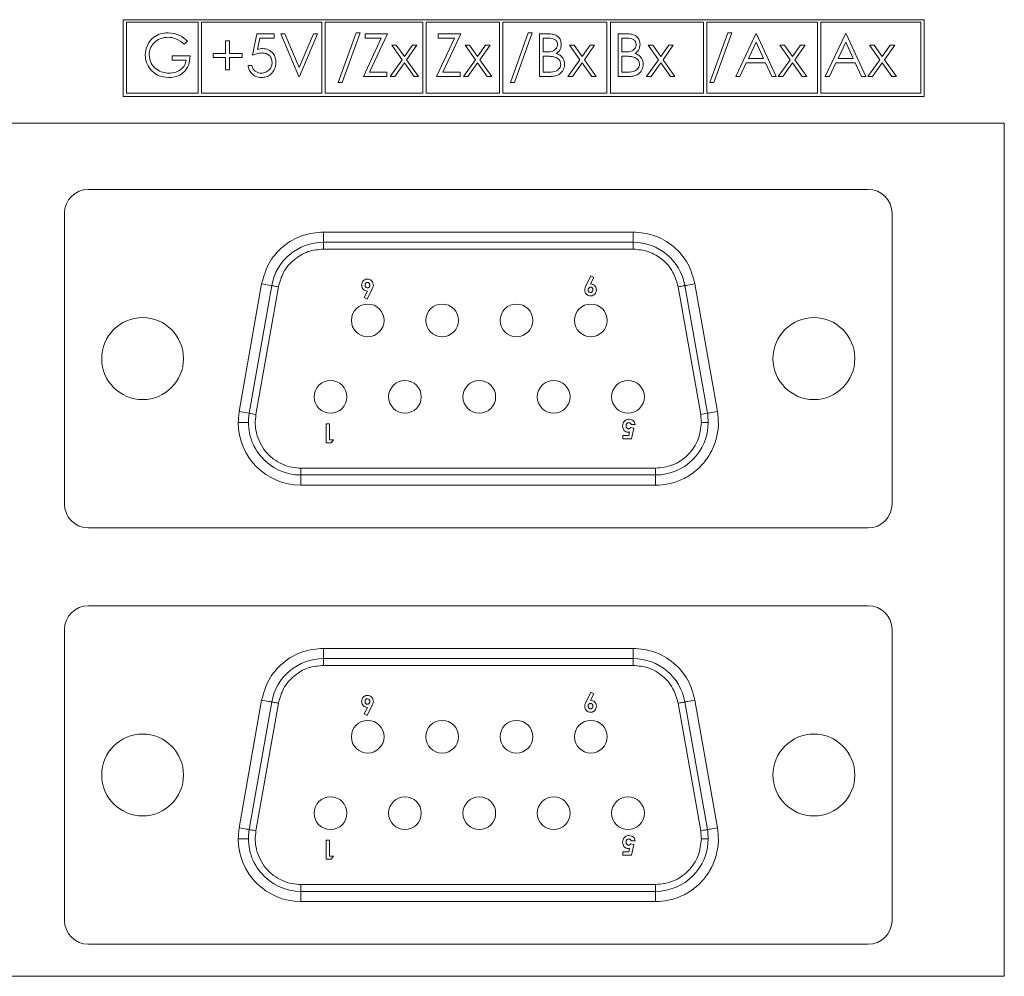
# Model space of a CAD drawing. Header units: inches. Extents: x 0.2 to 16.3, y 0.2 to 11.5.
# Tile 48 of 65: x 8.6 to 10.1, y 7 to 8.4. Entities that reach past the tile are written whole.
import ezdxf

# ---------------------------------------------------------------- set-up
doc = ezdxf.new("R2010")
doc.units = ezdxf.units.IN
doc.header["$MEASUREMENT"] = 0

msp = doc.modelspace()

# ---------------------------------------------------------------- linework, layer by layer
at = {"color": 7, "linetype": 'Continuous', "lineweight": 15}
for p, q in [((9.9638, 8.4228), (8.7896, 8.4228)), ((8.7896, 8.4228), (8.7896, 8.3104)), ((8.7946, 8.4189), (8.7946, 8.3149)), ((8.8996, 8.4189), (8.7946, 8.4189)), ((8.8996, 8.3149), (8.8996, 8.4189)), ((8.9046, 8.4189), (8.9046, 8.3149)), ((9.0809, 8.4189), (8.9046, 8.4189)), ((9.0809, 8.3149), (9.0809, 8.4189)), ((9.0859, 8.4189), (9.0859, 8.3149)), ((9.2291, 8.4189), (9.0859, 8.4189)), ((9.2291, 8.3149), (9.2291, 8.4189)), ((9.2341, 8.4189), (9.2341, 8.3149)), ((9.3413, 8.4189), (9.2341, 8.4189)), ((9.3413, 8.3149), (9.3413, 8.4189)), ((9.3463, 8.4189), (9.3463, 8.3149)), ((9.4989, 8.4189), (9.3463, 8.4189)), ((9.4989, 8.3149), (9.4989, 8.4189)), ((9.5039, 8.4189), (9.5039, 8.3149)), ((9.6402, 8.4189), (9.5039, 8.4189)), ((9.6402, 8.3149), (9.6402, 8.4189)), ((9.8073, 8.4189), (9.6452, 8.4189)), ((9.6452, 8.4189), (9.6452, 8.3149)), ((9.8073, 8.3149), (9.8073, 8.4189)), ((9.9588, 8.4189), (9.8123, 8.4189)), ((9.8123, 8.4189), (9.8123, 8.3149)), ((9.9588, 8.3149), (9.9588, 8.4189)), ((9.9638, 8.3104), (9.9638, 8.4228)), ((8.9792, 8.3708), (8.9857, 8.4021)), ((8.9857, 8.4021), (9.0113, 8.4021)), ((9.0113, 8.4021), (9.0113, 8.3957)), ((9.0209, 8.4021), (9.0269, 8.4021)), ((9.0474, 8.3396), (9.0209, 8.4021)), ((9.0269, 8.4021), (9.0478, 8.3528)), ((9.0478, 8.3528), (9.0686, 8.4021)), ((9.0746, 8.4021), (9.0482, 8.3396)), ((9.0686, 8.4021), (9.0746, 8.4021)), ((9.105, 8.3308), (9.1312, 8.4037)), ((9.1371, 8.4037), (9.111, 8.3308)), ((9.1312, 8.4037), (9.1371, 8.4037)), ((9.1443, 8.4021), (9.1772, 8.4021)), ((9.1443, 8.3957), (9.1443, 8.4021)), ((9.1772, 8.4021), (9.1509, 8.346)), ((9.2517, 8.3957), (9.2517, 8.4021)), ((9.2517, 8.4021), (9.2845, 8.4021)), ((9.2845, 8.4021), (9.2583, 8.346)), ((9.3575, 8.3308), (9.3836, 8.4037)), ((9.3895, 8.4037), (9.3634, 8.3308)), ((9.3836, 8.4037), (9.3895, 8.4037)), ((9.3999, 8.4021), (9.4121, 8.4021)), ((9.3999, 8.3396), (9.3999, 8.4021)), ((9.5153, 8.4021), (9.5275, 8.4021)), ((9.5153, 8.3396), (9.5153, 8.4021)), ((9.6499, 8.3308), (9.6761, 8.4037)), ((9.682, 8.4037), (9.6558, 8.3308)), ((9.6761, 8.4037), (9.682, 8.4037)), ((9.6876, 8.3396), (9.7172, 8.4021)), ((9.7172, 8.4021), (9.718, 8.4021)), ((9.718, 8.4021), (9.7469, 8.3396)), ((9.819, 8.3396), (9.8486, 8.4021)), ((9.8486, 8.4021), (9.8494, 8.4021)), ((9.8494, 8.4021), (9.8783, 8.3396)), ((8.8839, 8.3914), (8.8791, 8.3869)), ((8.94, 8.3917), (8.9456, 8.3917)), ((8.94, 8.3732), (8.94, 8.3917)), ((8.9456, 8.3917), (8.9456, 8.3732)), ((8.99, 8.3957), (8.9867, 8.3792)), ((9.0113, 8.3957), (8.99, 8.3957)), ((9.1419, 8.3396), (9.1681, 8.3957)), ((9.1681, 8.3957), (9.1443, 8.3957)), ((9.1836, 8.3853), (9.1902, 8.3853)), ((9.1987, 8.3641), (9.1836, 8.3853)), ((9.1902, 8.3853), (9.202, 8.3688)), ((9.202, 8.3688), (9.2138, 8.3853)), ((9.2204, 8.3853), (9.2053, 8.3641)), ((9.2138, 8.3853), (9.2204, 8.3853)), ((9.2493, 8.3396), (9.2755, 8.3957)), ((9.2755, 8.3957), (9.2517, 8.3957)), ((9.2909, 8.3853), (9.2976, 8.3853)), ((9.306, 8.3641), (9.2909, 8.3853)), ((9.2976, 8.3853), (9.3094, 8.3688)), ((9.3094, 8.3688), (9.3211, 8.3853)), ((9.3278, 8.3853), (9.3127, 8.3641)), ((9.3211, 8.3853), (9.3278, 8.3853)), ((9.4131, 8.3957), (9.4055, 8.3957)), ((9.4055, 8.3957), (9.4055, 8.3756)), ((9.444, 8.3853), (9.4507, 8.3853)), ((9.4591, 8.3641), (9.444, 8.3853)), ((9.4507, 8.3853), (9.4624, 8.3688)), ((9.4624, 8.3688), (9.4742, 8.3853)), ((9.4808, 8.3853), (9.4658, 8.3641)), ((9.4742, 8.3853), (9.4808, 8.3853)), ((9.5285, 8.3957), (9.5209, 8.3957)), ((9.5209, 8.3957), (9.5209, 8.3756)), ((9.5594, 8.3853), (9.566, 8.3853)), ((9.5745, 8.3641), (9.5594, 8.3853)), ((9.566, 8.3853), (9.5778, 8.3688)), ((9.5778, 8.3688), (9.5896, 8.3853)), ((9.5962, 8.3853), (9.5811, 8.3641)), ((9.5896, 8.3853), (9.5962, 8.3853)), ((9.7176, 8.3899), (9.7062, 8.366)), ((9.7286, 8.366), (9.7176, 8.3899)), ((9.7525, 8.3853), (9.7592, 8.3853)), ((9.7676, 8.3641), (9.7525, 8.3853)), ((9.7592, 8.3853), (9.7709, 8.3688)), ((9.7709, 8.3688), (9.7827, 8.3853)), ((9.7893, 8.3853), (9.7743, 8.3641)), ((9.7827, 8.3853), (9.7893, 8.3853)), ((9.849, 8.3899), (9.8377, 8.366)), ((9.86, 8.366), (9.849, 8.3899)), ((9.8839, 8.3853), (9.8906, 8.3853)), ((9.899, 8.3641), (9.8839, 8.3853)), ((9.8906, 8.3853), (9.9023, 8.3688)), ((9.9023, 8.3688), (9.9141, 8.3853)), ((9.9208, 8.3853), (9.9057, 8.3641)), ((9.9141, 8.3853), (9.9208, 8.3853)), ((8.9216, 8.3732), (8.94, 8.3732)), ((8.9216, 8.3676), (8.9216, 8.3732)), ((8.9456, 8.3732), (8.964, 8.3732)), ((8.964, 8.3732), (8.964, 8.3676)), ((9.4055, 8.3756), (9.4093, 8.3756)), ((9.5209, 8.3756), (9.5247, 8.3756)), ((8.8615, 8.37), (8.8879, 8.37)), ((8.8615, 8.3636), (8.8615, 8.37)), ((8.8823, 8.3636), (8.8615, 8.3636)), ((8.94, 8.3676), (8.9216, 8.3676)), ((8.94, 8.3492), (8.94, 8.3676)), ((8.9456, 8.3676), (8.9456, 8.3492)), ((8.964, 8.3676), (8.9456, 8.3676)), ((9.1812, 8.3396), (9.1987, 8.3641)), ((9.202, 8.3594), (9.1878, 8.3396)), ((9.2162, 8.3396), (9.202, 8.3594)), ((9.2053, 8.3641), (9.2228, 8.3396)), ((9.2885, 8.3396), (9.306, 8.3641)), ((9.3094, 8.3594), (9.2952, 8.3396)), ((9.3235, 8.3396), (9.3094, 8.3594)), ((9.3127, 8.3641), (9.3302, 8.3396)), ((9.4092, 8.3692), (9.4055, 8.3692)), ((9.4055, 8.3692), (9.4055, 8.346)), ((9.4416, 8.3396), (9.4591, 8.3641)), ((9.4624, 8.3594), (9.4483, 8.3396)), ((9.4766, 8.3396), (9.4624, 8.3594)), ((9.4658, 8.3641), (9.4833, 8.3396)), ((9.5209, 8.3692), (9.5209, 8.346)), ((9.5246, 8.3692), (9.5209, 8.3692)), ((9.557, 8.3396), (9.5745, 8.3641)), ((9.5778, 8.3594), (9.5636, 8.3396)), ((9.592, 8.3396), (9.5778, 8.3594)), ((9.5811, 8.3641), (9.5986, 8.3396)), ((9.7032, 8.3596), (9.6937, 8.3396)), ((9.7315, 8.3596), (9.7032, 8.3596)), ((9.7062, 8.366), (9.7286, 8.366)), ((9.7408, 8.3396), (9.7315, 8.3596)), ((9.7501, 8.3396), (9.7676, 8.3641)), ((9.7709, 8.3594), (9.7568, 8.3396)), ((9.7851, 8.3396), (9.7709, 8.3594)), ((9.7743, 8.3641), (9.7917, 8.3396)), ((9.8346, 8.3596), (9.8251, 8.3396)), ((9.8629, 8.3596), (9.8346, 8.3596)), ((9.8377, 8.366), (9.86, 8.366)), ((9.8722, 8.3396), (9.8629, 8.3596)), ((9.8815, 8.3396), (9.899, 8.3641)), ((9.9023, 8.3594), (9.8882, 8.3396)), ((9.9165, 8.3396), (9.9023, 8.3594)), ((9.9057, 8.3641), (9.9232, 8.3396)), ((8.9456, 8.3492), (8.94, 8.3492)), ((8.9728, 8.3556), (8.9784, 8.3556)), ((9.1509, 8.346), (9.1764, 8.346)), ((9.1764, 8.346), (9.1764, 8.3396)), ((9.2583, 8.346), (9.2837, 8.346)), ((9.2837, 8.346), (9.2837, 8.3396)), ((9.4055, 8.346), (9.4135, 8.346)), ((9.5209, 8.346), (9.5289, 8.346)), ((9.0482, 8.3396), (9.0474, 8.3396)), ((9.111, 8.3308), (9.105, 8.3308)), ((9.1764, 8.3396), (9.1419, 8.3396)), ((9.1878, 8.3396), (9.1812, 8.3396)), ((9.2228, 8.3396), (9.2162, 8.3396)), ((9.2837, 8.3396), (9.2493, 8.3396)), ((9.2952, 8.3396), (9.2885, 8.3396)), ((9.3302, 8.3396), (9.3235, 8.3396)), ((9.3634, 8.3308), (9.3575, 8.3308)), ((9.4168, 8.3396), (9.3999, 8.3396)), ((9.4483, 8.3396), (9.4416, 8.3396)), ((9.4833, 8.3396), (9.4766, 8.3396)), ((9.5322, 8.3396), (9.5153, 8.3396)), ((9.5636, 8.3396), (9.557, 8.3396)), ((9.5986, 8.3396), (9.592, 8.3396)), ((9.6558, 8.3308), (9.6499, 8.3308)), ((9.6937, 8.3396), (9.6876, 8.3396)), ((9.7469, 8.3396), (9.7408, 8.3396)), ((9.7568, 8.3396), (9.7501, 8.3396)), ((9.7917, 8.3396), (9.7851, 8.3396)), ((9.8251, 8.3396), (9.819, 8.3396)), ((9.8783, 8.3396), (9.8722, 8.3396)), ((9.8882, 8.3396), (9.8815, 8.3396)), ((9.9232, 8.3396), (9.9165, 8.3396)), ((8.7946, 8.3149), (8.8996, 8.3149)), ((8.9046, 8.3149), (9.0809, 8.3149)), ((9.0859, 8.3149), (9.2291, 8.3149)), ((9.2341, 8.3149), (9.3413, 8.3149)), ((9.3463, 8.3149), (9.4989, 8.3149)), ((9.5039, 8.3149), (9.6402, 8.3149)), ((9.6452, 8.3149), (9.8073, 8.3149)), ((9.8123, 8.3149), (9.9588, 8.3149)), ((8.7896, 8.3104), (9.9638, 8.3104)), ((10.0813, 8.2712), (7.2113, 8.2712)), ((10.0813, 7.0212), (10.0813, 8.2712)), ((8.7388, 8.1742), (9.8818, 8.1742)), ((8.7038, 7.7132), (8.7038, 8.1392)), ((9.9168, 8.1392), (9.9168, 7.7132)), ((9.0834, 8.1117), (9.0834, 8.0967)), ((9.0834, 8.1117), (9.5373, 8.1117)), ((9.5373, 8.0967), (9.5373, 8.1117)), ((9.5373, 8.0967), (9.0834, 8.0967)), ((9.0834, 8.0867), (9.0834, 8.0967)), ((9.5373, 8.0967), (9.5373, 8.0867)), ((9.5373, 8.0867), (9.0834, 8.0867)), ((9.4684, 8.0334), (9.4755, 8.0473)), ((9.4799, 8.0451), (9.475, 8.0356)), ((9.4755, 8.0473), (9.4799, 8.0451)), ((8.9598, 7.8487), (8.9928, 8.0357)), ((9.0076, 8.0331), (8.9746, 7.8461)), ((9.0174, 8.0314), (8.9844, 7.8444)), ((9.1429, 8.0157), (9.1477, 8.0252)), ((9.1544, 8.0273), (9.1473, 8.0134)), ((9.6363, 7.8444), (9.6033, 8.0314)), ((9.6461, 7.8461), (9.6131, 8.0331)), ((9.6279, 8.0357), (9.6609, 7.8487)), ((9.1473, 8.0134), (9.1429, 8.0157)), ((8.9598, 7.8487), (8.9746, 7.8461)), ((8.9844, 7.8444), (8.9746, 7.8461)), ((9.6461, 7.8461), (9.6363, 7.8444)), ((8.9734, 7.8327), (8.9584, 7.8327)), ((9.0872, 7.8026), (9.0872, 7.8305)), ((9.0872, 7.8305), (9.0922, 7.8305)), ((9.0922, 7.8305), (9.0922, 7.8073)), ((9.534, 7.8252), (9.5382, 7.8243)), ((9.5404, 7.8299), (9.5347, 7.8299)), ((9.5382, 7.8243), (9.5349, 7.8088)), ((9.5222, 7.8134), (9.5309, 7.8134)), ((9.5222, 7.8088), (9.5222, 7.8134)), ((9.5349, 7.8088), (9.5222, 7.8088)), ((9.5309, 7.8134), (9.532, 7.8187)), ((9.0949, 7.8026), (9.0872, 7.8026)), ((9.0922, 7.8073), (9.0979, 7.8073)), ((9.0979, 7.8073), (9.0949, 7.8026)), ((9.0504, 7.7657), (9.5703, 7.7657)), ((9.0504, 7.7557), (9.0504, 7.7657)), ((9.5703, 7.7657), (9.5703, 7.7557)), ((9.0504, 7.7557), (9.5703, 7.7557)), ((9.0504, 7.7557), (9.0504, 7.7407)), ((9.5703, 7.7407), (9.5703, 7.7557)), ((9.5703, 7.7407), (9.0504, 7.7407)), ((9.8818, 7.6782), (8.7388, 7.6782)), ((8.7388, 7.5642), (9.8818, 7.5642)), ((8.7038, 7.1032), (8.7038, 7.5292)), ((9.9168, 7.5292), (9.9168, 7.1032)), ((9.0834, 7.5017), (9.0834, 7.4867)), ((9.0834, 7.5017), (9.5373, 7.5017)), ((9.5373, 7.4867), (9.5373, 7.5017)), ((9.5373, 7.4867), (9.0834, 7.4867)), ((9.0834, 7.4767), (9.0834, 7.4867)), ((9.5373, 7.4767), (9.0834, 7.4767)), ((9.5373, 7.4867), (9.5373, 7.4767)), ((9.4684, 7.4234), (9.4755, 7.4374)), ((9.4799, 7.4351), (9.475, 7.4256)), ((9.4755, 7.4374), (9.4799, 7.4351)), ((8.9598, 7.2387), (8.9928, 7.4257)), ((9.0076, 7.4231), (8.9746, 7.2361)), ((9.0174, 7.4214), (8.9844, 7.2344)), ((9.6363, 7.2344), (9.6033, 7.4214)), ((9.6461, 7.2361), (9.6131, 7.4231)), ((9.6279, 7.4257), (9.6609, 7.2387)), ((9.1429, 7.4057), (9.1477, 7.4152)), ((9.1473, 7.4034), (9.1429, 7.4057)), ((9.1544, 7.4174), (9.1473, 7.4034)), ((8.9734, 7.2227), (8.9584, 7.2227)), ((9.0872, 7.2205), (9.0922, 7.2205)), ((9.0872, 7.1927), (9.0872, 7.2205)), ((9.0922, 7.2205), (9.0922, 7.1973)), ((9.5404, 7.2199), (9.5347, 7.2199)), ((9.5222, 7.2035), (9.5309, 7.2035)), ((9.5222, 7.1988), (9.5222, 7.2035)), ((9.5309, 7.2035), (9.532, 7.2087)), ((9.534, 7.2153), (9.5382, 7.2143)), ((9.5382, 7.2143), (9.5349, 7.1988)), ((9.0949, 7.1927), (9.0872, 7.1927)), ((9.0922, 7.1973), (9.0979, 7.1973)), ((9.0979, 7.1973), (9.0949, 7.1927)), ((9.5349, 7.1988), (9.5222, 7.1988)), ((9.0504, 7.1557), (9.5703, 7.1557)), ((9.0504, 7.1457), (9.0504, 7.1557)), ((9.0504, 7.1457), (9.5703, 7.1457)), ((9.0504, 7.1457), (9.0504, 7.1307)), ((9.5703, 7.1557), (9.5703, 7.1457)), ((9.5703, 7.1307), (9.5703, 7.1457)), ((9.5703, 7.1307), (9.0504, 7.1307)), ((9.8818, 7.0682), (8.7388, 7.0682)), ((7.2113, 7.0212), (10.0813, 7.0212))]:
    msp.add_line(p, q, dxfattribs=at)
at = {"color": 7, "linetype": 'Continuous', "lineweight": 15, "flags": 128}
for points in [[(9.0076, 8.0331), (9.0073, 8.0331), (9.0064, 8.0333), (9.0051, 8.0335), (9.0032, 8.0339), (9.001, 8.0343), (8.9985, 8.0347), (8.9957, 8.0352), (8.9928, 8.0357)], [(9.0076, 8.0331), (9.0078, 8.0331), (9.0083, 8.033), (9.0092, 8.0328), (9.0105, 8.0326), (9.0119, 8.0323), (9.0137, 8.032), (9.0155, 8.0317), (9.0174, 8.0314)], [(9.6033, 8.0314), (9.6052, 8.0317), (9.607, 8.032), (9.6087, 8.0323), (9.6102, 8.0326), (9.6115, 8.0328), (9.6124, 8.033), (9.6129, 8.0331), (9.6131, 8.0331)], [(9.6279, 8.0357), (9.625, 8.0352), (9.6222, 8.0347), (9.6197, 8.0343), (9.6174, 8.0339), (9.6156, 8.0335), (9.6142, 8.0333), (9.6134, 8.0331), (9.6131, 8.0331)], [(9.6461, 7.8461), (9.6464, 7.8461), (9.6472, 7.8463), (9.6486, 7.8465), (9.6504, 7.8469), (9.6527, 7.8473), (9.6552, 7.8477), (9.658, 7.8482), (9.6609, 7.8487)], [(9.0076, 7.4231), (9.0073, 7.4232), (9.0064, 7.4233), (9.0051, 7.4236), (9.0032, 7.4239), (9.001, 7.4243), (8.9985, 7.4247), (8.9957, 7.4252), (8.9928, 7.4257)], [(9.0076, 7.4231), (9.0078, 7.4231), (9.0083, 7.423), (9.0092, 7.4228), (9.0105, 7.4226), (9.0119, 7.4224), (9.0137, 7.4221), (9.0155, 7.4217), (9.0174, 7.4214)], [(9.6033, 7.4214), (9.6052, 7.4217), (9.607, 7.4221), (9.6087, 7.4224), (9.6102, 7.4226), (9.6115, 7.4228), (9.6124, 7.423), (9.6129, 7.4231), (9.6131, 7.4231)], [(9.6279, 7.4257), (9.625, 7.4252), (9.6222, 7.4247), (9.6197, 7.4243), (9.6174, 7.4239), (9.6156, 7.4236), (9.6142, 7.4233), (9.6134, 7.4232), (9.6131, 7.4231)], [(8.9598, 7.2387), (8.9627, 7.2382), (8.9655, 7.2377), (8.968, 7.2373), (8.9702, 7.2369), (8.9721, 7.2366), (8.9734, 7.2363), (8.9743, 7.2362), (8.9746, 7.2361)], [(8.9844, 7.2344), (8.9825, 7.2347), (8.9807, 7.2351), (8.9789, 7.2354), (8.9775, 7.2356), (8.9762, 7.2358), (8.9753, 7.236), (8.9748, 7.2361), (8.9746, 7.2361)], [(9.6461, 7.2361), (9.6459, 7.2361), (9.6454, 7.236), (9.6445, 7.2358), (9.6432, 7.2356), (9.6417, 7.2354), (9.64, 7.2351), (9.6382, 7.2347), (9.6363, 7.2344)], [(9.6461, 7.2361), (9.6464, 7.2362), (9.6472, 7.2363), (9.6486, 7.2366), (9.6504, 7.2369), (9.6527, 7.2373), (9.6552, 7.2377), (9.658, 7.2382), (9.6609, 7.2387)]]:
    msp.add_lwpolyline(points, dxfattribs=at)
at = {"color": 7, "linetype": 'Continuous', "lineweight": 15}
for centre, radius in [((9.1483, 7.9822), 0.024), ((9.2573, 7.9822), 0.024), ((9.3663, 7.9822), 0.024), ((9.4753, 7.9822), 0.024), ((8.8183, 7.9262), 0.06), ((9.8023, 7.9262), 0.06), ((9.0938, 7.8702), 0.024), ((9.2028, 7.8702), 0.024), ((9.3118, 7.8702), 0.024), ((9.4208, 7.8702), 0.024), ((9.5298, 7.8702), 0.024), ((9.1483, 7.3722), 0.024), ((9.2573, 7.3722), 0.024), ((9.3663, 7.3722), 0.024), ((9.4753, 7.3722), 0.024), ((8.8183, 7.3162), 0.06), ((9.8023, 7.3162), 0.06), ((9.0938, 7.2602), 0.024), ((9.2028, 7.2602), 0.024), ((9.3118, 7.2602), 0.024), ((9.4208, 7.2602), 0.024), ((9.5298, 7.2602), 0.024)]:
    msp.add_circle(centre, radius, dxfattribs=at)
for centre, radius, start, end in [((8.7388, 8.1392), 0.035, 90, 180), ((9.8818, 8.1392), 0.035, 0, 90), ((9.0834, 8.0197), 0.077, 90, 169.992), ((9.5373, 8.0197), 0.077, 10.008, 90), ((9.0504, 7.8327), 0.077, 169.992, 270), ((9.5703, 7.8327), 0.077, 0, 10.008), ((9.0504, 7.8327), 0.092, 180, 270), ((9.5703, 7.8327), 0.077, 270, 0), ((8.7388, 7.7132), 0.035, 180, 270), ((9.8818, 7.7132), 0.035, 270, 0), ((8.7388, 7.5292), 0.035, 90, 180), ((9.8818, 7.5292), 0.035, 0, 90), ((9.0834, 7.4097), 0.077, 90, 169.992), ((9.5373, 7.4097), 0.077, 10.008, 90), ((9.0504, 7.2227), 0.077, 169.992, 270), ((9.5703, 7.2227), 0.077, 0, 10.008), ((9.0504, 7.2227), 0.092, 180, 270), ((9.5703, 7.2227), 0.077, 270, 0), ((8.7388, 7.1032), 0.035, 180, 270), ((9.8818, 7.1032), 0.035, 270, 0)]:
    msp.add_arc(centre, radius, start, end, dxfattribs=at)
for points, knots in [([(8.8222, 8.3709), (8.8228, 8.3758), (8.824, 8.3856), (8.833, 8.3965), (8.8442, 8.4028), (8.852, 8.4034), (8.8558, 8.4037)], [0, 0, 0, 0, 0.27959, 0.559072, 0.779412, 1, 1, 1, 1]), ([(8.8558, 8.4037), (8.8618, 8.4029), (8.8724, 8.4016), (8.8804, 8.3945), (8.8839, 8.3914)], [0, 0, 0, 0, 0.558579, 1, 1, 1, 1]), ([(9.4121, 8.4021), (9.4148, 8.402), (9.4201, 8.4019), (9.4272, 8.3987), (9.4313, 8.3929), (9.4317, 8.3887), (9.432, 8.3866)], [0, 0, 0, 0, 0.281317, 0.559924, 0.779935, 1, 1, 1, 1]), ([(9.5275, 8.4021), (9.5302, 8.402), (9.5355, 8.4019), (9.5426, 8.3987), (9.5467, 8.3929), (9.5471, 8.3887), (9.5474, 8.3866)], [0, 0, 0, 0, 0.281317, 0.559924, 0.779935, 1, 1, 1, 1]), ([(8.8556, 8.3973), (8.8517, 8.3968), (8.8438, 8.3958), (8.8345, 8.3892), (8.8289, 8.3804), (8.8282, 8.3742), (8.8278, 8.3711)], [0, 0, 0, 0, 0.279847, 0.559554, 0.779847, 1, 1, 1, 1]), ([(8.8791, 8.3869), (8.8752, 8.39), (8.8683, 8.3957), (8.8595, 8.3968), (8.8556, 8.3973)], [0, 0, 0, 0, 0.559839, 1, 1, 1, 1]), ([(9.4093, 8.3756), (9.4132, 8.3757), (9.4181, 8.3757), (9.423, 8.3788), (9.4249, 8.381), (9.4261, 8.3836), (9.4263, 8.3855), (9.4264, 8.3865)], [0, 0, 0, 0, 0.498607, 0.624008, 0.7494, 0.874737, 1, 1, 1, 1]), ([(9.4264, 8.3865), (9.4262, 8.388), (9.4259, 8.3903), (9.4239, 8.3927), (9.4202, 8.3954), (9.4163, 8.3955), (9.4131, 8.3957)], [0, 0, 0, 0, 0.2492841, 0.3749242, 0.5006469, 1, 1, 1, 1]), ([(9.432, 8.3866), (9.4319, 8.3851), (9.4317, 8.3822), (9.4296, 8.3772), (9.4266, 8.3748), (9.4247, 8.3733)], [0, 0, 0, 0, 0.28087, 0.561529, 1, 1, 1, 1]), ([(9.5247, 8.3756), (9.5286, 8.3757), (9.5335, 8.3757), (9.5384, 8.3788), (9.5402, 8.381), (9.5415, 8.3836), (9.5417, 8.3855), (9.5417, 8.3865)], [0, 0, 0, 0, 0.498606, 0.624007, 0.749403, 0.874737, 1, 1, 1, 1]), ([(9.5417, 8.3865), (9.5416, 8.388), (9.5413, 8.3903), (9.5393, 8.3927), (9.5356, 8.3954), (9.5317, 8.3955), (9.5285, 8.3957)], [0, 0, 0, 0, 0.2492811, 0.3749257, 0.5006412, 1, 1, 1, 1]), ([(9.5474, 8.3866), (9.5472, 8.3851), (9.547, 8.3822), (9.545, 8.3772), (9.542, 8.3748), (9.5401, 8.3733)], [0, 0, 0, 0, 0.280867, 0.561525, 1, 1, 1, 1]), ([(8.8299, 8.3498), (8.8274, 8.3534), (8.823, 8.3598), (8.8224, 8.3675), (8.8222, 8.3709)], [0, 0, 0, 0, 0.559317, 1, 1, 1, 1]), ([(8.8278, 8.3711), (8.8284, 8.367), (8.8297, 8.3587), (8.838, 8.35), (8.8477, 8.3452), (8.8542, 8.3446), (8.8574, 8.3444)], [0, 0, 0, 0, 0.279061, 0.558584, 0.779237, 1, 1, 1, 1]), ([(8.993, 8.374), (8.9904, 8.3738), (8.9856, 8.3733), (8.9812, 8.3716), (8.9792, 8.3708)], [0, 0, 0, 0, 0.559414, 1, 1, 1, 1]), ([(8.9867, 8.3792), (8.988, 8.3796), (8.9904, 8.3803), (8.9929, 8.3804), (8.994, 8.3804)], [0, 0, 0, 0, 0.560061, 1, 1, 1, 1]), ([(9.0081, 8.3602), (9.0079, 8.3624), (9.0074, 8.3667), (9.0032, 8.3714), (8.9981, 8.3737), (8.9947, 8.3739), (8.993, 8.374)], [0, 0, 0, 0, 0.279539, 0.558616, 0.779046, 1, 1, 1, 1]), ([(8.994, 8.3804), (8.997, 8.3801), (9.003, 8.3795), (9.0096, 8.3739), (9.0132, 8.367), (9.0135, 8.3623), (9.0137, 8.36)], [0, 0, 0, 0, 0.279688, 0.559025, 0.779292, 1, 1, 1, 1]), ([(9.4247, 8.3733), (9.4266, 8.3725), (9.4304, 8.371), (9.4343, 8.3668), (9.4364, 8.3621), (9.4367, 8.3589), (9.4368, 8.3573)], [0, 0, 0, 0, 0.280384, 0.559607, 0.779764, 1, 1, 1, 1]), ([(9.5401, 8.3733), (9.542, 8.3725), (9.5457, 8.371), (9.5497, 8.3668), (9.5518, 8.3621), (9.552, 8.3589), (9.5522, 8.3573)], [0, 0, 0, 0, 0.280383, 0.559606, 0.779765, 1, 1, 1, 1]), ([(8.8879, 8.37), (8.8875, 8.3653), (8.8867, 8.3559), (8.8788, 8.3448), (8.868, 8.3387), (8.8606, 8.3382), (8.8569, 8.338)], [0, 0, 0, 0, 0.280352, 0.559367, 0.779372, 1, 1, 1, 1]), ([(8.8574, 8.3444), (8.8607, 8.3446), (8.8671, 8.3451), (8.875, 8.3498), (8.8805, 8.3562), (8.8817, 8.3611), (8.8823, 8.3636)], [0, 0, 0, 0, 0.280254, 0.559912, 0.779941, 1, 1, 1, 1]), ([(9.0137, 8.36), (9.0133, 8.3568), (9.0126, 8.3503), (9.007, 8.3427), (8.9996, 8.3386), (8.9945, 8.3382), (8.9919, 8.338)], [0, 0, 0, 0, 0.2798643, 0.5592721, 0.7794252, 1, 1, 1, 1]), ([(8.9922, 8.3444), (8.9946, 8.3447), (8.9993, 8.3452), (9.0045, 8.3495), (9.0077, 8.3547), (9.0079, 8.3584), (9.0081, 8.3602)], [0, 0, 0, 0, 0.279616, 0.559357, 0.779558, 1, 1, 1, 1]), ([(9.4209, 8.3685), (9.4188, 8.3688), (9.4149, 8.3692), (9.411, 8.3692), (9.4092, 8.3692)], [0, 0, 0, 0, 0.559736, 1, 1, 1, 1]), ([(9.4135, 8.346), (9.4176, 8.346), (9.4237, 8.346), (9.4291, 8.3508), (9.4309, 8.3544), (9.4311, 8.3563), (9.4312, 8.3573)], [0, 0, 0, 0, 0.49936, 0.748735, 0.874399, 1, 1, 1, 1]), ([(9.4368, 8.3573), (9.4364, 8.3545), (9.4357, 8.3489), (9.43, 8.343), (9.4234, 8.34), (9.419, 8.3397), (9.4168, 8.3396)], [0, 0, 0, 0, 0.279142, 0.558653, 0.77906, 1, 1, 1, 1]), ([(9.4312, 8.3573), (9.431, 8.3589), (9.4306, 8.3619), (9.427, 8.3664), (9.4232, 8.3677), (9.4209, 8.3685)], [0, 0, 0, 0, 0.279942, 0.560427, 1, 1, 1, 1]), ([(9.5363, 8.3685), (9.5342, 8.3688), (9.5303, 8.3692), (9.5264, 8.3692), (9.5246, 8.3692)], [0, 0, 0, 0, 0.559736, 1, 1, 1, 1]), ([(9.5289, 8.346), (9.533, 8.346), (9.5391, 8.346), (9.5445, 8.3508), (9.5463, 8.3544), (9.5465, 8.3563), (9.5466, 8.3573)], [0, 0, 0, 0, 0.4993587, 0.748737, 0.8743983, 1, 1, 1, 1]), ([(9.5522, 8.3573), (9.5518, 8.3545), (9.5511, 8.3489), (9.5454, 8.343), (9.5388, 8.34), (9.5344, 8.3397), (9.5322, 8.3396)], [0, 0, 0, 0, 0.27914, 0.558654, 0.779056, 1, 1, 1, 1]), ([(9.5466, 8.3573), (9.5464, 8.3589), (9.546, 8.3619), (9.5424, 8.3664), (9.5386, 8.3677), (9.5363, 8.3685)], [0, 0, 0, 0, 0.2799459, 0.5604329, 1, 1, 1, 1]), ([(8.8569, 8.338), (8.8511, 8.3385), (8.8407, 8.3395), (8.8332, 8.3466), (8.8299, 8.3498)], [0, 0, 0, 0, 0.559617, 1, 1, 1, 1]), ([(8.9919, 8.338), (8.9892, 8.3383), (8.9839, 8.3388), (8.9778, 8.3436), (8.9741, 8.3494), (8.9732, 8.3535), (8.9728, 8.3556)], [0, 0, 0, 0, 0.279625, 0.559019, 0.77938, 1, 1, 1, 1]), ([(8.9784, 8.3556), (8.9789, 8.3538), (8.9799, 8.3503), (8.9837, 8.3467), (8.988, 8.3448), (8.9908, 8.3445), (8.9922, 8.3444)], [0, 0, 0, 0, 0.280051, 0.559165, 0.779581, 1, 1, 1, 1]), ([(8.9928, 8.0357), (8.9956, 8.0457), (9.0014, 8.0665), (9.0231, 8.0916), (9.0516, 8.1086), (9.073, 8.1107), (9.0834, 8.1117)], [0, 0, 0, 0, 0.2422286, 0.4999998, 0.7577713, 1, 1, 1, 1]), ([(9.5373, 8.1117), (9.5477, 8.1107), (9.5691, 8.1086), (9.5976, 8.0916), (9.6193, 8.0665), (9.6251, 8.0457), (9.6279, 8.0357)], [0, 0, 0, 0, 0.242229, 0.500001, 0.757772, 1, 1, 1, 1]), ([(9.0174, 8.0314), (9.0195, 8.0387), (9.0237, 8.0538), (9.0395, 8.072), (9.0602, 8.0844), (9.0758, 8.086), (9.0834, 8.0867)], [0, 0, 0, 0, 0.242229, 0.5, 0.757772, 1, 1, 1, 1]), ([(9.5373, 8.0867), (9.5448, 8.086), (9.5604, 8.0844), (9.5812, 8.072), (9.597, 8.0538), (9.6012, 8.0387), (9.6033, 8.0314)], [0, 0, 0, 0, 0.2422298, 0.4999998, 0.7577709, 1, 1, 1, 1]), ([(9.1393, 8.034), (9.1395, 8.0352), (9.1397, 8.0374), (9.1415, 8.0401), (9.1439, 8.042), (9.1462, 8.0427), (9.1475, 8.0427), (9.1479, 8.0427)], [0, 0, 0, 0, 0.265852, 0.48342, 0.700322, 0.923015, 1, 1, 1, 1]), ([(9.1479, 8.0427), (9.149, 8.0426), (9.1511, 8.0424), (9.1536, 8.0407), (9.1555, 8.0384), (9.1564, 8.036), (9.1565, 8.0345), (9.1565, 8.034)], [0, 0, 0, 0, 0.247321, 0.450486, 0.652472, 0.897025, 1, 1, 1, 1]), ([(9.1477, 8.0252), (9.1467, 8.0253), (9.1445, 8.0255), (9.1419, 8.0274), (9.1401, 8.0298), (9.1394, 8.0321), (9.1394, 8.0336), (9.1393, 8.034)], [0, 0, 0, 0, 0.235658, 0.473457, 0.678238, 0.891928, 1, 1, 1, 1]), ([(9.1443, 8.0338), (9.1444, 8.0343), (9.1445, 8.0353), (9.1452, 8.0365), (9.1461, 8.0373), (9.1471, 8.0377), (9.1477, 8.0377), (9.148, 8.0377)], [0, 0, 0, 0, 0.26997, 0.485202, 0.699889, 0.879712, 1, 1, 1, 1]), ([(9.148, 8.0299), (9.1475, 8.0299), (9.1465, 8.03), (9.1454, 8.0309), (9.1446, 8.0319), (9.1444, 8.0329), (9.1443, 8.0336), (9.1443, 8.0338)], [0, 0, 0, 0, 0.25514, 0.484142, 0.679531, 0.905618, 1, 1, 1, 1]), ([(9.148, 8.0377), (9.1484, 8.0377), (9.1493, 8.0376), (9.1503, 8.0368), (9.1511, 8.0358), (9.1514, 8.0347), (9.1515, 8.034), (9.1515, 8.0338)], [0, 0, 0, 0, 0.2231408, 0.4329604, 0.6393503, 0.8652838, 1, 1, 1, 1]), ([(9.1515, 8.0338), (9.1514, 8.0332), (9.1514, 8.0323), (9.1506, 8.031), (9.1497, 8.0302), (9.1487, 8.0299), (9.1481, 8.0299), (9.148, 8.0299)], [0, 0, 0, 0, 0.266717, 0.491838, 0.717234, 0.920596, 1, 1, 1, 1]), ([(9.1565, 8.034), (9.1564, 8.0328), (9.1562, 8.0311), (9.1552, 8.0289), (9.1546, 8.0279), (9.1544, 8.0273)], [0, 0, 0, 0, 0.492618, 0.74597, 1, 1, 1, 1]), ([(9.4663, 8.0268), (9.4664, 8.0279), (9.4666, 8.0297), (9.4676, 8.0318), (9.4681, 8.0329), (9.4684, 8.0334)], [0, 0, 0, 0, 0.493103, 0.746236, 1, 1, 1, 1]), ([(9.4749, 8.018), (9.4738, 8.0181), (9.4717, 8.0183), (9.4692, 8.02), (9.4673, 8.0223), (9.4664, 8.0247), (9.4663, 8.0263), (9.4663, 8.0268)], [0, 0, 0, 0, 0.245024, 0.446429, 0.646433, 0.888495, 1, 1, 1, 1]), ([(9.4713, 8.027), (9.4713, 8.0275), (9.4714, 8.0285), (9.4721, 8.0297), (9.4731, 8.0305), (9.474, 8.0309), (9.4746, 8.0309), (9.4748, 8.0309)], [0, 0, 0, 0, 0.2697948, 0.4907585, 0.7120015, 0.8862769, 1, 1, 1, 1]), ([(9.4748, 8.023), (9.4744, 8.0231), (9.4735, 8.0232), (9.4725, 8.024), (9.4717, 8.025), (9.4713, 8.0261), (9.4713, 8.0268), (9.4713, 8.027)], [0, 0, 0, 0, 0.222615, 0.432548, 0.634288, 0.870858, 1, 1, 1, 1]), ([(9.4748, 8.0309), (9.4752, 8.0309), (9.4762, 8.0308), (9.4773, 8.03), (9.478, 8.029), (9.4784, 8.028), (9.4784, 8.0273), (9.4784, 8.027)], [0, 0, 0, 0, 0.227071, 0.457316, 0.652069, 0.864056, 1, 1, 1, 1]), ([(9.4784, 8.027), (9.4784, 8.0265), (9.4783, 8.0255), (9.4775, 8.0243), (9.4766, 8.0235), (9.4756, 8.0231), (9.475, 8.0231), (9.4748, 8.023)], [0, 0, 0, 0, 0.267098, 0.486147, 0.704508, 0.886097, 1, 1, 1, 1]), ([(9.4834, 8.0267), (9.4833, 8.0255), (9.4831, 8.0233), (9.4812, 8.0207), (9.4789, 8.0188), (9.4766, 8.0181), (9.4752, 8.0181), (9.4749, 8.018)], [0, 0, 0, 0, 0.2641426, 0.4824501, 0.70026, 0.9230633, 1, 1, 1, 1]), ([(9.475, 8.0356), (9.4761, 8.0354), (9.4782, 8.0352), (9.4808, 8.0334), (9.4826, 8.031), (9.4834, 8.0287), (9.4834, 8.0272), (9.4834, 8.0267)], [0, 0, 0, 0, 0.234712, 0.471449, 0.675244, 0.891234, 1, 1, 1, 1]), ([(9.0504, 7.7657), (9.0459, 7.766), (9.0367, 7.7665), (9.023, 7.771), (9.0099, 7.7786), (8.9986, 7.7893), (8.9901, 7.8022), (8.9849, 7.8164), (8.9828, 7.8307), (8.9839, 7.8399), (8.9844, 7.8444)], [0, 0, 0, 0, 0.1145114, 0.2375611, 0.3670441, 0.5, 0.6329562, 0.7624388, 0.8854889, 1, 1, 1, 1]), ([(9.5219, 7.8277), (9.522, 7.8291), (9.5222, 7.8315), (9.5243, 7.8345), (9.5269, 7.8366), (9.5294, 7.8373), (9.5308, 7.8374), (9.5312, 7.8374)], [0, 0, 0, 0, 0.2716891, 0.4916704, 0.7113001, 0.9227712, 1, 1, 1, 1]), ([(9.5312, 7.8374), (9.5325, 7.8372), (9.5349, 7.837), (9.5378, 7.8351), (9.5396, 7.8327), (9.5402, 7.8308), (9.5404, 7.8299)], [0, 0, 0, 0, 0.314474, 0.547293, 0.78004, 1, 1, 1, 1]), ([(9.6609, 7.8487), (9.6616, 7.8426), (9.6631, 7.83), (9.6602, 7.8103), (9.6531, 7.7909), (9.6414, 7.7731), (9.6259, 7.7584), (9.608, 7.748), (9.5891, 7.7418), (9.5764, 7.7411), (9.5703, 7.7407)], [0, 0, 0, 0, 0.114511, 0.237561, 0.367044, 0.5, 0.632956, 0.762439, 0.885489, 1, 1, 1, 1]), ([(9.5303, 7.8184), (9.5292, 7.8186), (9.5271, 7.8188), (9.5246, 7.8205), (9.5229, 7.8227), (9.522, 7.8252), (9.5219, 7.827), (9.5219, 7.8277)], [0, 0, 0, 0, 0.241212, 0.43607, 0.63015, 0.843692, 1, 1, 1, 1]), ([(9.5309, 7.8324), (9.5304, 7.8323), (9.5294, 7.8322), (9.5282, 7.8314), (9.5273, 7.8302), (9.5269, 7.829), (9.5269, 7.8282), (9.5269, 7.8279)], [0, 0, 0, 0, 0.227565, 0.439252, 0.634111, 0.860922, 1, 1, 1, 1]), ([(9.5269, 7.8279), (9.5269, 7.8272), (9.527, 7.826), (9.5279, 7.8246), (9.529, 7.8238), (9.53, 7.8235), (9.5305, 7.8235), (9.5307, 7.8234)], [0, 0, 0, 0, 0.312614, 0.531031, 0.74951, 0.916464, 1, 1, 1, 1]), ([(9.5307, 7.8234), (9.5311, 7.8235), (9.532, 7.8236), (9.5331, 7.8244), (9.5337, 7.825), (9.534, 7.8252)], [0, 0, 0, 0, 0.324559, 0.73651, 1, 1, 1, 1]), ([(9.5347, 7.8299), (9.5344, 7.8305), (9.5337, 7.8314), (9.5323, 7.8322), (9.5314, 7.8323), (9.5309, 7.8324)], [0, 0, 0, 0, 0.422214, 0.700061, 1, 1, 1, 1]), ([(9.6373, 7.8327), (9.6364, 7.8243), (9.635, 7.8113), (9.6267, 7.7957), (9.618, 7.785), (9.6073, 7.7763), (9.5917, 7.768), (9.5787, 7.7666), (9.5703, 7.7657)], [0, 0, 0, 0, 0.239457, 0.368361, 0.5, 0.63164, 0.760543, 1, 1, 1, 1]), ([(9.6473, 7.8327), (9.6471, 7.8327), (9.6467, 7.8327), (9.644, 7.8327), (9.6407, 7.8327), (9.6384, 7.8327), (9.6373, 7.8327)], [0, 0, 0, 0, 0.270259, 0.562427, 0.789732, 1, 1, 1, 1]), ([(9.532, 7.8187), (9.5319, 7.8187), (9.5316, 7.8186), (9.531, 7.8185), (9.5306, 7.8185), (9.5303, 7.8184)], [0, 0, 0, 0, 0.253786, 0.507815, 1, 1, 1, 1]), ([(8.9928, 7.4257), (8.9956, 7.4358), (9.0014, 7.4565), (9.0231, 7.4816), (9.0516, 7.4986), (9.073, 7.5007), (9.0834, 7.5017)], [0, 0, 0, 0, 0.242229, 0.5, 0.757771, 1, 1, 1, 1]), ([(9.5373, 7.5017), (9.5477, 7.5007), (9.5691, 7.4986), (9.5976, 7.4816), (9.6193, 7.4565), (9.6251, 7.4358), (9.6279, 7.4257)], [0, 0, 0, 0, 0.242229, 0.5, 0.757772, 1, 1, 1, 1]), ([(9.0174, 7.4214), (9.0195, 7.4287), (9.0237, 7.4438), (9.0395, 7.4621), (9.0602, 7.4745), (9.0758, 7.476), (9.0834, 7.4767)], [0, 0, 0, 0, 0.242229, 0.5, 0.757771, 1, 1, 1, 1]), ([(9.5373, 7.4767), (9.5448, 7.476), (9.5604, 7.4745), (9.5812, 7.4621), (9.597, 7.4438), (9.6012, 7.4287), (9.6033, 7.4214)], [0, 0, 0, 0, 0.24223, 0.5, 0.757771, 1, 1, 1, 1]), ([(9.1393, 7.4241), (9.1395, 7.4253), (9.1397, 7.4275), (9.1415, 7.4301), (9.1439, 7.432), (9.1462, 7.4327), (9.1475, 7.4327), (9.1479, 7.4327)], [0, 0, 0, 0, 0.265852, 0.48342, 0.700322, 0.923015, 1, 1, 1, 1]), ([(9.1479, 7.4327), (9.149, 7.4326), (9.1511, 7.4324), (9.1536, 7.4307), (9.1555, 7.4285), (9.1564, 7.4261), (9.1565, 7.4245), (9.1565, 7.424)], [0, 0, 0, 0, 0.247321, 0.450486, 0.652471, 0.897025, 1, 1, 1, 1]), ([(9.1477, 7.4152), (9.1467, 7.4153), (9.1445, 7.4156), (9.1419, 7.4174), (9.1401, 7.4198), (9.1394, 7.4221), (9.1394, 7.4236), (9.1393, 7.4241)], [0, 0, 0, 0, 0.235658, 0.473457, 0.678238, 0.891928, 1, 1, 1, 1]), ([(9.1443, 7.4238), (9.1444, 7.4243), (9.1445, 7.4253), (9.1452, 7.4265), (9.1461, 7.4273), (9.1471, 7.4277), (9.1477, 7.4277), (9.148, 7.4277)], [0, 0, 0, 0, 0.269971, 0.4852, 0.699888, 0.879712, 1, 1, 1, 1]), ([(9.148, 7.4199), (9.1475, 7.4199), (9.1465, 7.42), (9.1454, 7.4209), (9.1446, 7.422), (9.1444, 7.423), (9.1443, 7.4236), (9.1443, 7.4238)], [0, 0, 0, 0, 0.25514, 0.484143, 0.679531, 0.905615, 1, 1, 1, 1]), ([(9.148, 7.4277), (9.1484, 7.4277), (9.1493, 7.4276), (9.1503, 7.4268), (9.1511, 7.4258), (9.1514, 7.4248), (9.1515, 7.424), (9.1515, 7.4238)], [0, 0, 0, 0, 0.223141, 0.432963, 0.639353, 0.865284, 1, 1, 1, 1]), ([(9.1515, 7.4238), (9.1514, 7.4233), (9.1514, 7.4223), (9.1506, 7.4211), (9.1497, 7.4202), (9.1487, 7.4199), (9.1481, 7.4199), (9.148, 7.4199)], [0, 0, 0, 0, 0.266717, 0.491837, 0.717234, 0.920596, 1, 1, 1, 1]), ([(9.1565, 7.424), (9.1564, 7.4229), (9.1562, 7.4211), (9.1552, 7.419), (9.1546, 7.4179), (9.1544, 7.4174)], [0, 0, 0, 0, 0.49262, 0.745972, 1, 1, 1, 1]), ([(9.4663, 7.4168), (9.4664, 7.418), (9.4666, 7.4197), (9.4676, 7.4218), (9.4681, 7.4229), (9.4684, 7.4234)], [0, 0, 0, 0, 0.493103, 0.746236, 1, 1, 1, 1]), ([(9.4713, 7.417), (9.4713, 7.4176), (9.4714, 7.4185), (9.4721, 7.4198), (9.4731, 7.4206), (9.474, 7.4209), (9.4746, 7.4209), (9.4748, 7.4209)], [0, 0, 0, 0, 0.269798, 0.490758, 0.712003, 0.886277, 1, 1, 1, 1]), ([(9.4748, 7.4209), (9.4752, 7.4209), (9.4762, 7.4208), (9.4773, 7.4201), (9.478, 7.419), (9.4784, 7.418), (9.4784, 7.4173), (9.4784, 7.417)], [0, 0, 0, 0, 0.2270709, 0.4573154, 0.6520683, 0.8640556, 1, 1, 1, 1]), ([(9.475, 7.4256), (9.4761, 7.4255), (9.4782, 7.4253), (9.4808, 7.4234), (9.4826, 7.4211), (9.4834, 7.4187), (9.4834, 7.4173), (9.4834, 7.4168)], [0, 0, 0, 0, 0.234712, 0.47145, 0.675244, 0.891235, 1, 1, 1, 1]), ([(9.4749, 7.4081), (9.4738, 7.4082), (9.4717, 7.4084), (9.4692, 7.4101), (9.4673, 7.4123), (9.4664, 7.4147), (9.4663, 7.4163), (9.4663, 7.4168)], [0, 0, 0, 0, 0.245024, 0.446428, 0.646432, 0.888494, 1, 1, 1, 1]), ([(9.4748, 7.4131), (9.4744, 7.4131), (9.4735, 7.4132), (9.4725, 7.414), (9.4717, 7.415), (9.4713, 7.4161), (9.4713, 7.4168), (9.4713, 7.417)], [0, 0, 0, 0, 0.222614, 0.432547, 0.634288, 0.870858, 1, 1, 1, 1]), ([(9.4784, 7.417), (9.4784, 7.4165), (9.4783, 7.4155), (9.4775, 7.4143), (9.4766, 7.4135), (9.4756, 7.4131), (9.475, 7.4131), (9.4748, 7.4131)], [0, 0, 0, 0, 0.2671, 0.486147, 0.704509, 0.886097, 1, 1, 1, 1]), ([(9.4834, 7.4168), (9.4833, 7.4156), (9.4831, 7.4134), (9.4812, 7.4107), (9.4789, 7.4088), (9.4766, 7.4081), (9.4752, 7.4081), (9.4749, 7.4081)], [0, 0, 0, 0, 0.264142, 0.482451, 0.70026, 0.923063, 1, 1, 1, 1]), ([(9.0504, 7.1557), (9.0459, 7.156), (9.0367, 7.1565), (9.023, 7.1611), (9.0099, 7.1686), (8.9986, 7.1793), (8.9901, 7.1923), (8.9849, 7.2064), (8.9828, 7.2207), (8.9839, 7.2299), (8.9844, 7.2344)], [0, 0, 0, 0, 0.114511, 0.237561, 0.367044, 0.5, 0.632956, 0.762439, 0.885489, 1, 1, 1, 1]), ([(9.6609, 7.2387), (9.6616, 7.2326), (9.6631, 7.22), (9.6602, 7.2004), (9.6531, 7.1809), (9.6414, 7.1631), (9.6259, 7.1484), (9.608, 7.138), (9.5891, 7.1318), (9.5764, 7.1311), (9.5703, 7.1307)], [0, 0, 0, 0, 0.114511, 0.237561, 0.367044, 0.5, 0.632956, 0.762439, 0.885489, 1, 1, 1, 1]), ([(9.5219, 7.2177), (9.522, 7.2191), (9.5222, 7.2216), (9.5243, 7.2246), (9.5269, 7.2266), (9.5294, 7.2274), (9.5308, 7.2274), (9.5312, 7.2274)], [0, 0, 0, 0, 0.271689, 0.491671, 0.7113, 0.922771, 1, 1, 1, 1]), ([(9.5303, 7.2085), (9.5292, 7.2086), (9.5271, 7.2088), (9.5246, 7.2105), (9.5229, 7.2127), (9.522, 7.2153), (9.5219, 7.217), (9.5219, 7.2177)], [0, 0, 0, 0, 0.241212, 0.436069, 0.63015, 0.843692, 1, 1, 1, 1]), ([(9.5309, 7.2224), (9.5304, 7.2224), (9.5294, 7.2223), (9.5282, 7.2214), (9.5273, 7.2203), (9.5269, 7.219), (9.5269, 7.2182), (9.5269, 7.2179)], [0, 0, 0, 0, 0.227565, 0.439251, 0.634109, 0.860923, 1, 1, 1, 1]), ([(9.5269, 7.2179), (9.5269, 7.2172), (9.527, 7.216), (9.5279, 7.2147), (9.529, 7.2138), (9.53, 7.2135), (9.5305, 7.2135), (9.5307, 7.2135)], [0, 0, 0, 0, 0.312613, 0.53103, 0.749508, 0.916464, 1, 1, 1, 1]), ([(9.5347, 7.2199), (9.5344, 7.2205), (9.5337, 7.2215), (9.5323, 7.2223), (9.5314, 7.2224), (9.5309, 7.2224)], [0, 0, 0, 0, 0.422212, 0.700062, 1, 1, 1, 1]), ([(9.5312, 7.2274), (9.5325, 7.2273), (9.5349, 7.227), (9.5378, 7.2251), (9.5396, 7.2227), (9.5402, 7.2208), (9.5404, 7.2199)], [0, 0, 0, 0, 0.314474, 0.547292, 0.780039, 1, 1, 1, 1]), ([(9.6373, 7.2227), (9.6364, 7.2143), (9.635, 7.2014), (9.6267, 7.1858), (9.618, 7.175), (9.6073, 7.1664), (9.5917, 7.158), (9.5787, 7.1566), (9.5703, 7.1557)], [0, 0, 0, 0, 0.2394567, 0.3683607, 0.4999999, 0.6316396, 0.7605436, 1, 1, 1, 1]), ([(9.6473, 7.2227), (9.6471, 7.2227), (9.6467, 7.2227), (9.644, 7.2227), (9.6407, 7.2227), (9.6384, 7.2227), (9.6373, 7.2227)], [0, 0, 0, 0, 0.270259, 0.562427, 0.789732, 1, 1, 1, 1]), ([(9.532, 7.2087), (9.5319, 7.2087), (9.5316, 7.2086), (9.531, 7.2085), (9.5306, 7.2085), (9.5303, 7.2085)], [0, 0, 0, 0, 0.2537882, 0.507816, 1, 1, 1, 1]), ([(9.5307, 7.2135), (9.5311, 7.2135), (9.532, 7.2136), (9.5331, 7.2144), (9.5337, 7.215), (9.534, 7.2153)], [0, 0, 0, 0, 0.324558, 0.73651, 1, 1, 1, 1])]:
    msp.add_open_spline(points, degree=3, knots=knots, dxfattribs=at)
for points in [[(8.9584, 7.8327), (8.9598, 7.8487)], [(9.6363, 7.8444), (9.6373, 7.8327)], [(8.9584, 7.2227), (8.9598, 7.2387)], [(9.6363, 7.2344), (9.6373, 7.2227)]]:
    msp.add_open_spline(points, degree=1, dxfattribs=at)

doc.saveas('drawing.dxf')
